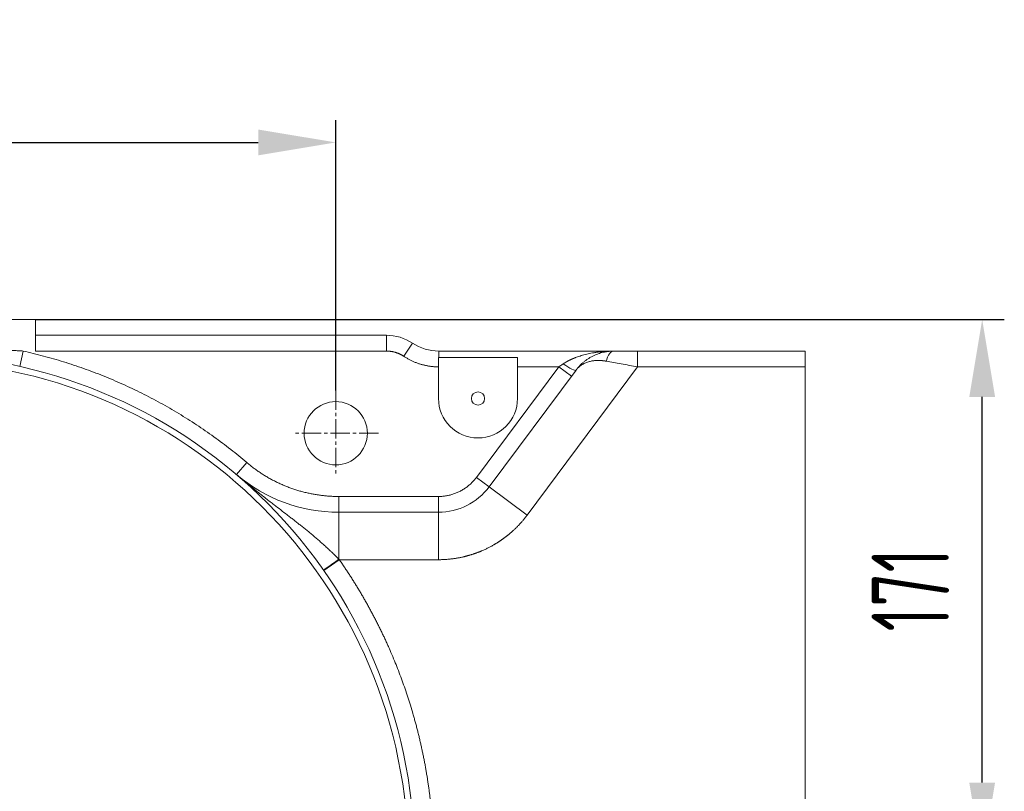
# Model space of a CAD drawing. Header units: millimetres. Extents: x -46 to 5160, y -5105 to -1541.
# Tile 42 of 104: x 3013 to 3324, y -4183 to -3939. Entities that reach past the tile are written whole.
import ezdxf

# ---------------------------------------------------------------- set-up
doc = ezdxf.new("R2010")
doc.units = ezdxf.units.MM
doc.header["$LTSCALE"] = 0.3175
doc.linetypes.add('CENTER2', pattern=[28.574999, 19.049999, -3.175, 3.175, -3.175])
for name, color, linetype, lineweight in [('1轮廓实线层', 7, 'Continuous', 18), ('3中心线层', 1, 'CENTER2', 13), ('7标注层', 4, 'Continuous', 13)]:
    doc.layers.add(name, color=color, linetype=linetype, lineweight=lineweight)
doc.styles.add('PC_TEXTSTYLE', font='ISOCP.SHX', dxfattribs={"width": 0.707, "bigfont": 'GBCBIG.SHX'})
doc.dimstyles.new('GB_LINEAR', dxfattribs={"dimtxt": 3.5, "dimasz": 3.5, "dimexe": 1, "dimexo": 0, "dimgap": 1.5, "dimtad": 1, "dimdsep": 46, "dimtxsty": 'PC_TEXTSTYLE', "dimcen": 0, "dimclrd": 256, "dimclrt": 3, "dimadec": 0, "dimazin": 2, "dimtp": 0.1, "dimtm": 0.1, "dimtfac": 0.71, "dimtdec": 3, "dimtmove": 0, "dimatfit": 3, "dimfxl": 1, "dimtfill": 1, "dimarcsym": 0})

# ---------------------------------------------------------------- blocks, each defined once
blk = doc.blocks.new('*D52')
at = {"layer": '7标注层', "color": 0, "lineweight": -2, "transparency": 16777216}
for p, q in [((2842.91, -4055.9), (2842.91, -3970.4)), ((3112.91, -4055.9), (3112.91, -3970.4))]:
    blk.add_line(p, q, dxfattribs=at)
at = {"layer": '7标注层', "lineweight": -2, "transparency": 16777216}
blk.add_line((2867.41, -3977.4), (3088.41, -3977.4), dxfattribs=at)
at = {"layer": '7标注层', "transparency": 16777216}
for points in [[(2867.41, -3973.32), (2867.41, -3981.48), (2842.91, -3977.4)], [(3088.41, -3981.48), (3088.41, -3973.32), (3112.91, -3977.4)]]:
    blk.add_solid(points, dxfattribs=at)
at = {"layer": 'Defpoints', "color": 0, "transparency": 16777216}
for p in [(3112.91, -3977.4), (2842.91, -4055.9), (3112.91, -4055.9)]:
    blk.add_point(p, dxfattribs=at)
at = {"layer": '7标注层', "color": 3, "transparency": 16777216, "insert": (2977.91, -3954.65), "char_height": 24.5, "attachment_point": 5, "style": 'PC_TEXTSTYLE', "bg_fill": 3, "box_fill_scale": 1.1, "bg_fill_color": 257, "bg_fill_transparency": 0}
blk.add_mtext('270', dxfattribs=at)
blk = doc.blocks.new('*D54')
at = {"layer": '7标注层', "color": 0, "lineweight": -2, "transparency": 16777216}
for p, q in [((3017.91, -4033.4), (3324.41, -4033.4)), ((3269.41, -4204.4), (3324.41, -4204.4))]:
    blk.add_line(p, q, dxfattribs=at)
at = {"layer": '7标注层', "lineweight": -2, "transparency": 16777216}
blk.add_line((3317.41, -4179.9), (3317.41, -4057.9), dxfattribs=at)
at = {"layer": '7标注层', "transparency": 16777216}
for points in [[(3321.49, -4057.9), (3313.33, -4057.9), (3317.41, -4033.4)], [(3313.33, -4179.9), (3321.49, -4179.9), (3317.41, -4204.4)]]:
    blk.add_solid(points, dxfattribs=at)
at = {"layer": 'Defpoints', "color": 0, "transparency": 16777216}
for p in [(3017.91, -4033.4), (3317.41, -4033.4), (3269.41, -4204.4)]:
    blk.add_point(p, dxfattribs=at)
at = {"layer": '7标注层', "color": 3, "transparency": 16777216, "insert": (3294.66, -4118.9), "char_height": 24.5, "attachment_point": 5, "rotation": 90, "style": 'PC_TEXTSTYLE', "bg_fill": 3, "box_fill_scale": 1.1, "bg_fill_color": 257, "bg_fill_transparency": 0}
blk.add_mtext('171', dxfattribs=at)

msp = doc.modelspace()

# ---------------------------------------------------------------- linework, layer by layer
at = {"layer": '1轮廓实线层'}
for p, q in [((2937.91065, -4033.40031), (3017.91065, -4033.40031)), ((3017.91065, -4033.40031), (3017.91065, -4043.40031)), ((3017.91065, -4038.40031), (3128.91065, -4038.40031)), ((3128.91065, -4038.40031), (3017.91065, -4038.40031)), ((3128.91065, -4038.40031), (3128.91065, -4043.40031)), ((3137.20222, -4040.90031), (3134.43836, -4045.06698)), ((3012.92732, -4048.2791), (3014.02159, -4043.40031)), ((3017.91065, -4043.40031), (3128.91065, -4043.40031)), ((3145.49378, -4043.40031), (3200.90426, -4043.40031)), ((3200.94016, -4043.40031), (3145.49378, -4043.40031)), ((3145.49378, -4045.40031), (3145.49378, -4043.40031)), ((3145.49378, -4045.40031), (3170.41065, -4045.40031)), ((3170.41065, -4045.40031), (3170.41065, -4048.40031)), ((3261.41065, -4043.40031), (3208.39114, -4043.40031)), ((3261.41065, -4043.40031), (3208.39114, -4043.40031)), ((3208.39114, -4043.40031), (3208.39114, -4048.40031)), ((3261.41065, -4043.40031), (3261.41065, -4048.40031)), ((3145.41065, -4048.40014), (3145.41065, -4058.40031)), ((3183.44984, -4048.40031), (3157.39956, -4083.36253)), ((3170.41065, -4048.40031), (3183.44984, -4048.40031)), ((3170.41065, -4058.40031), (3170.41065, -4048.40031)), ((3208.39114, -4048.40031), (3173.43721, -4095.31216)), ((3183.44984, -4048.40031), (3187.45925, -4051.38772)), ((3208.39114, -4048.40031), (3261.41065, -4048.40031)), ((3261.41065, -4360.40031), (3261.41065, -4048.40031)), ((3188.92068, -4049.42633), (3161.40897, -4086.34994)), ((3188.91192, -4049.43809), (3161.40897, -4086.34994)), ((3084.77935, -4078.68602), (3081.54091, -4082.49555)), ((3161.40897, -4086.34994), (3157.39956, -4083.36253)), ((3173.43721, -4095.31216), (3161.40897, -4086.34994)), ((3145.37132, -4089.40031), (3113.92536, -4089.40031)), ((3113.92536, -4094.40031), (3113.92536, -4089.40031)), ((3145.37132, -4089.40031), (3145.37132, -4094.40031)), ((3145.37132, -4094.40031), (3113.92536, -4094.40031)), ((3145.37132, -4094.40031), (3113.92536, -4094.40031)), ((3113.92536, -4094.40031), (3113.92536, -4109.28387)), ((3145.37132, -4094.40031), (3145.37132, -4109.40031)), ((3109.11896, -4112.83404), (3114.03927, -4109.40031)), ((3145.37132, -4109.40031), (3114.03927, -4109.40031))]:
    msp.add_line(p, q, dxfattribs=at)
for centre, radius in [((2977.91065, -4204.40031), 158), ((3157.91065, -4058.40031), 2.1), ((3112.91065, -4069.40031), 10)]:
    msp.add_circle(centre, radius, dxfattribs=at)
for centre, radius, start, end in [((3128.91065, -4053.40031), 15, 56.4426902, 90), ((3128.91065, -4053.40031), 15, 56.4426902, 90), ((3145.49378, -4028.40031), 15, 236.4426902, 270), ((3145.49378, -4028.40031), 15, 236.4426902, 270), ((2977.91065, -4204.40031), 160, 5.0545831, 354.9454169), ((3145.49378, -4028.40031), 17, 269.7198429, 270), ((3157.91065, -4058.40031), 12.5, 180, 0), ((3113.92536, -4044.40031), 50, 229.6324065, 270), ((3145.37132, -4074.40031), 20, 270, 323.3102772), ((3145.37132, -4074.40031), 20, 270, 323.3102772)]:
    msp.add_arc(centre, radius, start, end, dxfattribs=at)
for centre, major_axis, ratio, start_param, end_param in [((3200.94016, -4048.40031), (0, 5), 0.512905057, 0, 1.205759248), ((3184.9025, -4046.45068), (4.00941, -2.98741), 0.157408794, 4.829140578, 6.283185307), ((3113.92536, -4109.23729), (4.91619, 3.43963), 0.006360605, 3.141592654, 4.707938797)]:
    msp.add_ellipse(centre, major_axis=major_axis, ratio=ratio, start_param=start_param, end_param=end_param, dxfattribs=at)
for points, degree, knots in [([(3014.02159, -4043.40031), (3013.7753, -4043.38433), (3013.28197, -4043.35233), (3012.54076, -4043.30552), (3011.79726, -4043.25946), (3011.05142, -4043.21423), (3010.30323, -4043.16979), (3009.55268, -4043.12614), (3008.79974, -4043.08327), (3008.0444, -4043.04119), (3007.28663, -4042.9999), (3006.52644, -4042.95942), (3005.76379, -4042.91974), (3004.43428, -4042.85228), (3002.58393, -4042.76322), (3000.25879, -4042.66025), (2998.06974, -4042.57144), (2995.84811, -4042.48929), (2993.5848, -4042.41422), (2991.27145, -4042.34741), (2989.06822, -4042.29328), (2986.61622, -4042.24309), (2983.89498, -4042.20073), (2980.88406, -4042.17256), (2977.90709, -4042.1634), (2974.93036, -4042.17261), (2971.92026, -4042.20079), (2969.19712, -4042.2432), (2966.74263, -4042.29353), (2964.53864, -4042.34781), (2962.22851, -4042.41452), (2959.96726, -4042.48949), (2957.746, -4042.57166), (2955.55585, -4042.66054), (2953.23274, -4042.76344), (2951.51237, -4042.84625), (2950.43905, -4042.90038), (2950.05736, -4042.91987), (2949.67623, -4042.93958), (2949.29565, -4042.95949), (2948.91564, -4042.97961), (2948.53619, -4042.99994), (2948.15729, -4043.02047), (2947.77895, -4043.0412), (2947.40117, -4043.06213), (2947.02394, -4043.08326), (2946.64726, -4043.10459), (2946.27113, -4043.12611), (2945.89555, -4043.14784), (2945.52052, -4043.16977), (2945.14603, -4043.19189), (2944.77208, -4043.21422), (2944.39868, -4043.23674), (2944.02582, -4043.25948), (2943.65349, -4043.28241), (2943.28171, -4043.30556), (2942.91045, -4043.32891), (2942.53973, -4043.35248), (2942.16954, -4043.37624), (2941.92293, -4043.39229), (2941.79971, -4043.40031)], 3, [0, 0, 0, 0, 0.010244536, 0.020519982, 0.030826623, 0.041164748, 0.051534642, 0.06193659, 0.072370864, 0.082837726, 0.093337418, 0.103870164, 0.11443616, 0.125035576, 0.159125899, 0.191327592, 0.221640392, 0.250062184, 0.283604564, 0.315635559, 0.346122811, 0.375082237, 0.417432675, 0.459087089, 0.500062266, 0.540998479, 0.582643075, 0.625008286, 0.654041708, 0.684543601, 0.716517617, 0.749968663, 0.778453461, 0.808779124, 0.840950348, 0.874974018, 0.880269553, 0.885557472, 0.890837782, 0.896110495, 0.901375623, 0.906633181, 0.911883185, 0.917125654, 0.922360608, 0.927588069, 0.932808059, 0.938020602, 0.943225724, 0.948423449, 0.953613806, 0.95879682, 0.963972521, 0.969140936, 0.974302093, 0.979456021, 0.984602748, 0.989742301, 0.99487471, 1, 1, 1, 1]), ([(3145.41065, -4048.40014), (3145.41065, -4048.2649), (3145.41065, -4047.99628), (3145.41065, -4047.59878), (3145.41065, -4047.20664), (3145.41065, -4046.94882), (3145.41065, -4046.78884), (3145.41065, -4046.75687), (3145.41065, -4046.6932), (3145.41065, -4046.59818), (3145.41065, -4046.50462), (3145.41065, -4046.31941), (3145.41065, -4046.07756), (3145.41065, -4045.72991), (3145.41065, -4045.5083), (3145.41065, -4045.40011)], 3, [0, 0, 0, 0, 0.125, 0.25, 0.375, 0.5, 0.5, 0.53125, 0.53125, 0.5625, 0.625, 0.625, 0.75, 0.875, 1, 1, 1, 1]), ([(3184.9025, -4047.4255), (3184.91796, -4047.41515), (3184.94897, -4047.39439), (3184.99573, -4047.36341), (3185.04284, -4047.33243), (3185.09031, -4047.30148), (3185.13812, -4047.27056), (3185.18629, -4047.23966), (3185.23482, -4047.20878), (3185.28369, -4047.17794), (3185.33292, -4047.14712), (3185.3825, -4047.11633), (3185.43243, -4047.08557), (3185.48272, -4047.05485), (3185.53336, -4047.02416), (3185.58435, -4046.99351), (3185.6357, -4046.96289), (3185.6874, -4046.93231), (3185.73945, -4046.90178), (3185.79185, -4046.87128), (3185.84461, -4046.84083), (3185.89772, -4046.81042), (3185.95118, -4046.78005), (3186.00499, -4046.74973), (3186.05916, -4046.71946), (3186.11368, -4046.68924), (3186.16856, -4046.65907), (3186.22378, -4046.62896), (3186.27936, -4046.59889), (3186.33529, -4046.56888), (3186.39158, -4046.53893), (3186.44822, -4046.50903), (3186.50521, -4046.4792), (3186.56255, -4046.44942), (3186.62025, -4046.41971), (3186.67829, -4046.39006), (3186.7367, -4046.36048), (3186.79545, -4046.33096), (3186.85456, -4046.30151), (3186.91402, -4046.27212), (3186.97383, -4046.24281), (3187.034, -4046.21357), (3187.09452, -4046.18441), (3187.15539, -4046.15532), (3187.21661, -4046.1263), (3187.27819, -4046.09736), (3187.34012, -4046.0685), (3187.40241, -4046.03972), (3187.46504, -4046.01102), (3187.52803, -4045.98241), (3187.59137, -4045.95388), (3187.65507, -4045.92544), (3187.71911, -4045.89708), (3187.78351, -4045.86881), (3187.84827, -4045.84064), (3187.91337, -4045.81255), (3187.97883, -4045.78456), (3188.04464, -4045.75666), (3188.11081, -4045.72886), (3188.17733, -4045.70115), (3188.2442, -4045.67355), (3188.31142, -4045.64604), (3188.37899, -4045.61864), (3188.44692, -4045.59133), (3188.51521, -4045.56414), (3188.58384, -4045.53705), (3188.65283, -4045.51006), (3188.9348, -4045.40077), (3189.44556, -4045.21288), (3190.20257, -4044.9597), (3191.00575, -4044.71703), (3191.8551, -4044.48716), (3192.73901, -4044.27522), (3193.66738, -4044.0804), (3194.64994, -4043.90284), (3195.70837, -4043.743), (3196.47175, -4043.65099), (3196.91472, -4043.60492), (3197.01314, -4043.59494), (3197.11492, -4043.58489), (3197.22006, -4043.57481), (3197.32856, -4043.5647), (3197.44043, -4043.55461), (3197.55566, -4043.54456), (3197.67425, -4043.53457), (3197.7962, -4043.52468), (3197.92151, -4043.51491), (3198.05019, -4043.5053), (3198.18223, -4043.49589), (3198.31763, -4043.48669), (3198.45639, -4043.47776), (3198.59852, -4043.46911), (3198.744, -4043.4608), (3198.89285, -4043.45284), (3199.04506, -4043.44529), (3199.20064, -4043.43817), (3199.35957, -4043.43154), (3199.52187, -4043.42542), (3199.68753, -4043.41986), (3199.85655, -4043.4149), (3200.02893, -4043.41058), (3200.20467, -4043.40695), (3200.38378, -4043.40404), (3200.56625, -4043.40193), (3200.75208, -4043.40057), (3200.87709, -4043.4004), (3200.94016, -4043.40031)], 3, [0, 0, 0, 0, 0.003211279, 0.006439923, 0.009685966, 0.01294944, 0.016230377, 0.019528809, 0.022844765, 0.026178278, 0.029529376, 0.032898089, 0.036284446, 0.039688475, 0.043110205, 0.046549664, 0.050006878, 0.053481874, 0.056974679, 0.060485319, 0.064013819, 0.067560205, 0.071124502, 0.074706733, 0.078306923, 0.081925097, 0.085561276, 0.089215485, 0.092887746, 0.096578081, 0.100286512, 0.104013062, 0.107757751, 0.111520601, 0.115301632, 0.119100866, 0.122918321, 0.126754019, 0.130607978, 0.134480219, 0.13837076, 0.142279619, 0.146206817, 0.15015237, 0.154116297, 0.158098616, 0.162099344, 0.166118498, 0.170156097, 0.174212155, 0.178286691, 0.18237972, 0.186491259, 0.190621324, 0.19476993, 0.198937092, 0.203122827, 0.207327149, 0.211550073, 0.215791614, 0.220051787, 0.224330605, 0.228628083, 0.232944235, 0.237279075, 0.241632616, 0.246004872, 0.250395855, 0.295201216, 0.342589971, 0.392571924, 0.445155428, 0.500347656, 0.556008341, 0.616134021, 0.680728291, 0.749794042, 0.755575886, 0.761561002, 0.767749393, 0.774141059, 0.780736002, 0.787534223, 0.794535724, 0.801740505, 0.809148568, 0.816759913, 0.824574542, 0.832592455, 0.840813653, 0.849238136, 0.857865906, 0.866696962, 0.875731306, 0.884968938, 0.894409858, 0.904054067, 0.913901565, 0.923952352, 0.93420643, 0.944663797, 0.955324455, 0.966188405, 0.977255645, 0.988526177, 1, 1, 1, 1]), ([(3188.91192, -4049.43809), (3188.92476, -4049.42089), (3188.95027, -4049.38674), (3188.98854, -4049.33609), (3189.02644, -4049.28633), (3189.06398, -4049.23746), (3189.10116, -4049.18948), (3189.13796, -4049.14238), (3189.17437, -4049.09615), (3189.21039, -4049.05079), (3189.246, -4049.00629), (3189.28119, -4048.96264), (3189.31597, -4048.91985), (3189.35031, -4048.87789), (3189.38422, -4048.83678), (3189.41767, -4048.79649), (3189.45068, -4048.75704), (3189.48322, -4048.7184), (3189.51529, -4048.68058), (3189.54688, -4048.64357), (3189.57799, -4048.60736), (3189.6086, -4048.57195), (3189.63872, -4048.53734), (3189.66833, -4048.50351), (3189.69743, -4048.47047), (3189.72602, -4048.4382), (3189.75407, -4048.40671), (3189.7816, -4048.37598), (3189.80859, -4048.34602), (3189.83504, -4048.31682), (3189.86094, -4048.28836), (3189.88629, -4048.26066), (3189.91108, -4048.2337), (3189.93531, -4048.20749), (3189.95896, -4048.182), (3189.98205, -4048.15725), (3190.1045, -4048.02655), (3190.32485, -4047.79912), (3190.64533, -4047.48796), (3190.95682, -4047.20258), (3191.40367, -4046.81514), (3191.99454, -4046.34768), (3192.74071, -4045.82932), (3193.47508, -4045.38087), (3194.23731, -4044.97187), (3195.03334, -4044.60226), (3195.86907, -4044.27428), (3196.69757, -4044.00427), (3197.29029, -4043.84796), (3197.64073, -4043.76753), (3197.75264, -4043.74275), (3197.86449, -4043.71887), (3197.97626, -4043.6959), (3198.08794, -4043.67383), (3198.19954, -4043.65266), (3198.31104, -4043.63237), (3198.42244, -4043.61297), (3198.53373, -4043.59446), (3198.6449, -4043.57682), (3198.75594, -4043.56005), (3198.86685, -4043.54415), (3198.97761, -4043.52911), (3199.08824, -4043.51493), (3199.1987, -4043.5016), (3199.30901, -4043.48912), (3199.41915, -4043.47749), (3199.52912, -4043.46669), (3199.6389, -4043.45672), (3199.7485, -4043.44759), (3199.85791, -4043.43927), (3199.96711, -4043.43177), (3200.07611, -4043.42508), (3200.1849, -4043.4192), (3200.29348, -4043.41413), (3200.40182, -4043.40984), (3200.50994, -4043.40635), (3200.61782, -4043.40364), (3200.72547, -4043.40173), (3200.83285, -4043.40053), (3200.90443, -4043.40038), (3200.94016, -4043.40031)], 3, [0, 0, 0, 0, 0.004799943, 0.009530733, 0.014192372, 0.018784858, 0.023308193, 0.027762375, 0.032147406, 0.036463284, 0.040710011, 0.044887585, 0.048996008, 0.053035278, 0.057005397, 0.060906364, 0.064738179, 0.068500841, 0.072194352, 0.075818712, 0.079373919, 0.082859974, 0.086276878, 0.08962463, 0.09290323, 0.096112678, 0.099252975, 0.10232412, 0.105326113, 0.108258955, 0.111122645, 0.113917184, 0.116642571, 0.119298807, 0.121885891, 0.124403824, 0.126852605, 0.161855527, 0.195013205, 0.226325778, 0.255793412, 0.326312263, 0.392930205, 0.455652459, 0.514485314, 0.580878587, 0.64481448, 0.706308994, 0.765380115, 0.773369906, 0.781331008, 0.789263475, 0.797167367, 0.805042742, 0.812889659, 0.820708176, 0.828498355, 0.836260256, 0.843993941, 0.851699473, 0.859376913, 0.867026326, 0.874647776, 0.882241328, 0.889807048, 0.897345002, 0.904855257, 0.912337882, 0.919792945, 0.927220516, 0.934620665, 0.941993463, 0.949338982, 0.956657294, 0.963948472, 0.971212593, 0.978449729, 0.985659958, 0.992843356, 1, 1, 1, 1]), ([(3208.39114, -4043.40031), (3207.06009, -4043.40031), (3205.72948, -4043.40031), (3203.20288, -4043.40031), (3202.0074, -4043.40031), (3200.94016, -4043.40031)], 3, [0, 0, 0, 0, 0.5, 0.5, 1, 1, 1, 1]), ([(3183.44984, -4048.40031), (3183.46826, -4048.38795), (3183.50483, -4048.36341), (3183.55927, -4048.32686), (3183.61291, -4048.29084), (3183.66574, -4048.25537), (3183.71776, -4048.22043), (3183.76897, -4048.18603), (3183.81938, -4048.15218), (3183.86897, -4048.11887), (3183.91776, -4048.08611), (3183.96573, -4048.05388), (3184.0129, -4048.02221), (3184.05926, -4047.99108), (3184.10481, -4047.96049), (3184.14955, -4047.93046), (3184.19348, -4047.90097), (3184.2366, -4047.87203), (3184.27891, -4047.84363), (3184.32042, -4047.81578), (3184.36111, -4047.78848), (3184.401, -4047.76173), (3184.44008, -4047.73552), (3184.47835, -4047.70986), (3184.51581, -4047.68474), (3184.55246, -4047.66017), (3184.5883, -4047.63614), (3184.62334, -4047.61266), (3184.65756, -4047.58972), (3184.69098, -4047.56732), (3184.72358, -4047.54547), (3184.75538, -4047.52416), (3184.78637, -4047.50338), (3184.81655, -4047.48315), (3184.84592, -4047.46345), (3184.87448, -4047.4443), (3184.89325, -4047.4317), (3184.9025, -4047.4255)], 3, [0, 0, 0, 0, 0.037963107, 0.075373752, 0.112231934, 0.148537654, 0.184290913, 0.219491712, 0.254140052, 0.288235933, 0.321779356, 0.354770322, 0.387208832, 0.419094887, 0.450428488, 0.481209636, 0.511438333, 0.541114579, 0.570238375, 0.598809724, 0.626828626, 0.654295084, 0.681209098, 0.70757067, 0.733379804, 0.758636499, 0.783340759, 0.807492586, 0.831091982, 0.85413895, 0.876633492, 0.898575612, 0.919965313, 0.940802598, 0.961087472, 0.980819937, 1, 1, 1, 1]), ([(3198.54461, -4046.61539), (3198.5278, -4046.61236), (3198.49416, -4046.60629), (3198.44372, -4046.59741), (3198.39326, -4046.58868), (3198.34277, -4046.58011), (3198.29225, -4046.5717), (3198.24171, -4046.56346), (3198.19114, -4046.55539), (3198.14054, -4046.54748), (3198.08992, -4046.53973), (3198.03928, -4046.53216), (3197.98862, -4046.52475), (3197.93794, -4046.51751), (3197.88724, -4046.51043), (3197.83652, -4046.50353), (3197.78579, -4046.4968), (3197.73503, -4046.49024), (3197.68427, -4046.48385), (3197.63348, -4046.47763), (3197.58269, -4046.47159), (3197.53188, -4046.46572), (3197.48106, -4046.46003), (3197.43023, -4046.45451), (3197.37939, -4046.44917), (3197.32854, -4046.44401), (3197.27769, -4046.43902), (3197.22682, -4046.43422), (3197.17596, -4046.42959), (3197.12509, -4046.42514), (3197.07421, -4046.42087), (3197.02333, -4046.41679), (3196.97245, -4046.41289), (3196.92158, -4046.40917), (3196.8707, -4046.40563), (3196.81982, -4046.40228), (3196.76895, -4046.39912), (3196.71808, -4046.39614), (3196.66721, -4046.39335), (3196.61635, -4046.39075), (3196.5655, -4046.38833), (3196.51466, -4046.38611), (3196.46382, -4046.38408), (3196.413, -4046.38223), (3196.36218, -4046.38058), (3196.31138, -4046.37912), (3196.26059, -4046.37786), (3196.20982, -4046.37678), (3196.15906, -4046.37591), (3196.10832, -4046.37523), (3196.05759, -4046.37474), (3196.00689, -4046.37446), (3195.9562, -4046.37437), (3195.90554, -4046.37448), (3195.85489, -4046.37479), (3195.80427, -4046.3753), (3195.75367, -4046.37601), (3195.7031, -4046.37692), (3195.65256, -4046.37804), (3195.43348, -4046.38377), (3195.04548, -4046.40353), (3194.49599, -4046.45725), (3193.94727, -4046.53842), (3193.40165, -4046.64876), (3192.84823, -4046.79346), (3192.28401, -4046.97942), (3191.70853, -4047.21464), (3191.13405, -4047.50256), (3190.6883, -4047.77524), (3190.35646, -4048.00833), (3190.1276, -4048.18281), (3189.89496, -4048.37608), (3189.73186, -4048.52437), (3189.63425, -4048.61794), (3189.60132, -4048.64992), (3189.56695, -4048.68377), (3189.53119, -4048.7195), (3189.49407, -4048.75716), (3189.45565, -4048.79677), (3189.41597, -4048.83837), (3189.37507, -4048.882), (3189.333, -4048.92769), (3189.28983, -4048.97548), (3189.24559, -4049.02541), (3189.20036, -4049.07752), (3189.15418, -4049.13187), (3189.10712, -4049.18848), (3189.05923, -4049.24741), (3189.0106, -4049.30872), (3188.96123, -4049.3724), (3188.92851, -4049.41599), (3188.91192, -4049.43809)], 3, [0, 0, 0, 0, 0.003821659, 0.007650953, 0.011487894, 0.015332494, 0.019184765, 0.023044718, 0.026912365, 0.030787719, 0.034670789, 0.038561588, 0.042460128, 0.046366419, 0.050280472, 0.0542023, 0.058131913, 0.062069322, 0.066014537, 0.069967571, 0.073928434, 0.077897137, 0.08187369, 0.085858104, 0.08985039, 0.093850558, 0.097858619, 0.101874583, 0.105898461, 0.109930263, 0.113969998, 0.118017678, 0.122073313, 0.126136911, 0.130208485, 0.134288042, 0.138375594, 0.14247115, 0.14657472, 0.150686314, 0.154805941, 0.15893361, 0.163069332, 0.167213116, 0.171364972, 0.175524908, 0.179692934, 0.183869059, 0.188053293, 0.192245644, 0.196446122, 0.200654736, 0.204871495, 0.209096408, 0.213329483, 0.21757073, 0.221820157, 0.226077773, 0.230343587, 0.234617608, 0.281680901, 0.330293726, 0.380465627, 0.432205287, 0.485520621, 0.544350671, 0.607071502, 0.673689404, 0.744209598, 0.773674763, 0.804986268, 0.838144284, 0.873148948, 0.877973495, 0.883059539, 0.88840708, 0.894016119, 0.899886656, 0.906018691, 0.912412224, 0.919067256, 0.925983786, 0.933161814, 0.940601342, 0.948302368, 0.956264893, 0.964488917, 0.972974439, 0.981721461, 0.990729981, 1, 1, 1, 1]), ([(3198.54461, -4046.61539), (3199.95504, -4046.87107), (3201.53481, -4047.15744), (3204.87374, -4047.7627), (3206.63215, -4048.08145), (3208.39114, -4048.40031)], 3, [0, 0, 0, 0, 0.5, 0.5, 1, 1, 1, 1]), ([(3081.54091, -4082.49555), (3081.60556, -4082.55048), (3081.73366, -4082.6593), (3081.92416, -4082.82072), (3082.11113, -4082.97885), (3082.29458, -4083.13368), (3082.4745, -4083.28523), (3082.65088, -4083.43352), (3082.82372, -4083.57856), (3082.99301, -4083.72037), (3083.15875, -4083.85894), (3083.32092, -4083.99431), (3083.47954, -4084.12647), (3083.63457, -4084.25544), (3083.78603, -4084.38122), (3083.93389, -4084.50383), (3084.07816, -4084.62327), (3084.21882, -4084.73955), (3084.35587, -4084.85267), (3084.4893, -4084.96265), (3084.61909, -4085.0695), (3084.74525, -4085.1732), (3084.86775, -4085.27379), (3084.98661, -4085.37124), (3085.10179, -4085.46559), (3085.2133, -4085.55682), (3085.32113, -4085.64494), (3085.63069, -4085.89767), (3086.13567, -4086.30829), (3086.8306, -4086.86961), (3087.50225, -4087.40874), (3088.15037, -4087.92601), (3088.7747, -4088.42169), (3089.64759, -4089.1115), (3090.75951, -4089.98413), (3092.10188, -4091.02923), (3093.67316, -4092.24556), (3095.46164, -4093.62396), (3097.18109, -4094.94899), (3098.54892, -4096.00822), (3099.59053, -4096.81884), (3100.61063, -4097.61791), (3101.63881, -4098.4299), (3102.6755, -4099.25711), (3103.72126, -4100.10187), (3104.74613, -4100.94127), (3105.77821, -4101.79971), (3106.81728, -4102.67952), (3107.86314, -4103.58287), (3108.88663, -4104.48585), (3109.6001, -4105.12971), (3110.01277, -4105.50723), (3110.13323, -4105.61776), (3110.25339, -4105.72834), (3110.37325, -4105.83898), (3110.4928, -4105.94966), (3110.61204, -4106.06039), (3110.73098, -4106.17116), (3110.8496, -4106.28198), (3110.96791, -4106.39285), (3111.0859, -4106.50375), (3111.20358, -4106.6147), (3111.32093, -4106.72568), (3111.43796, -4106.8367), (3111.55466, -4106.94775), (3111.67104, -4107.05884), (3111.78708, -4107.16995), (3111.90279, -4107.2811), (3112.01817, -4107.39227), (3112.1332, -4107.50346), (3112.2479, -4107.61467), (3112.36225, -4107.72591), (3112.47625, -4107.83716), (3112.5899, -4107.94842), (3112.7032, -4108.0597), (3112.81614, -4108.17099), (3112.92873, -4108.28228), (3113.04095, -4108.39358), (3113.15281, -4108.50488), (3113.2643, -4108.61617), (3113.37542, -4108.72747), (3113.48616, -4108.83875), (3113.59652, -4108.95003), (3113.70651, -4109.06129), (3113.81612, -4109.17253), (3113.88897, -4109.24678), (3113.92536, -4109.28387)], 3, [0, 0, 0, 0, 0.006297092, 0.012474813, 0.018533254, 0.024472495, 0.030292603, 0.035993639, 0.041575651, 0.04703868, 0.052382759, 0.057607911, 0.062714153, 0.067701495, 0.072569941, 0.077319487, 0.081950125, 0.086461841, 0.090854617, 0.09512843, 0.099283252, 0.103319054, 0.107235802, 0.111033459, 0.114711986, 0.118271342, 0.121711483, 0.125032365, 0.147886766, 0.169933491, 0.191173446, 0.211606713, 0.231232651, 0.250049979, 0.293704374, 0.335373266, 0.375053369, 0.43926709, 0.500068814, 0.532341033, 0.563899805, 0.594741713, 0.624861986, 0.656996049, 0.688496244, 0.719357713, 0.74957459, 0.781758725, 0.813364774, 0.844387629, 0.874821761, 0.878509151, 0.882190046, 0.885864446, 0.889532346, 0.893193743, 0.896848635, 0.90049702, 0.904138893, 0.907774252, 0.911403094, 0.915025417, 0.918641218, 0.922250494, 0.925853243, 0.929449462, 0.933039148, 0.9366223, 0.940198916, 0.943768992, 0.947332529, 0.950889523, 0.954439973, 0.957983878, 0.961521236, 0.965052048, 0.968576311, 0.972094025, 0.975605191, 0.979109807, 0.982607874, 0.986099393, 0.989584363, 0.993062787, 0.996534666, 1, 1, 1, 1]), ([(3173.43721, -4095.31216), (3171.02799, -4098.54559), (3167.94621, -4101.14679), (3166.37361, -4102.47415), (3164.6554, -4103.6086), (3162.926, -4104.75043), (3159.22091, -4106.61033), (3157.27106, -4107.31529), (3155.33576, -4108.01499), (3153.33078, -4108.48325), (3149.40414, -4109.40031), (3145.37132, -4109.40031)], 2, [0, 0, 0, 0.25, 0.25, 0.375, 0.375, 0.5, 0.625, 0.625, 0.75, 0.75, 1, 1, 1]), ([(3114.03927, -4109.40031), (3120.21309, -4118.24698), (3125.19022, -4127.81879), (3130.20975, -4137.47214), (3137.64308, -4157.92508), (3139.99315, -4168.54974), (3142.32303, -4179.08309), (3143.26997, -4189.82993)], 2, [0, 0, 0, 0.25, 0.25, 0.5, 0.75, 0.75, 1, 1, 1])]:
    msp.add_open_spline(points, degree=degree, knots=knots, dxfattribs=at)
for points, weights in [([(3084.77935, -4078.68602), (3064.30093, -4061.27749), (3040.24793, -4049.28266), (3014.02159, -4043.40031)], [1, 0.98058114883, 0.98058114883, 1]), ([(3128.91065, -4043.40031), (3130.89137, -4043.40031), (3132.78776, -4043.97209), (3134.43836, -4045.06698)], [1, 0.971618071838, 0.971618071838, 1]), ([(3134.43836, -4045.06698), (3137.71545, -4047.24075), (3141.47818, -4048.38379), (3145.41065, -4048.40014)], [1, 0.972016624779, 0.972016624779, 1]), ([(3113.92536, -4089.40031), (3103.13252, -4089.40031), (3093.00247, -4085.67643), (3084.77935, -4078.68602)], [1, 0.959060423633, 0.959060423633, 1]), ([(3157.39956, -4083.36253), (3154.51475, -4087.23425), (3150.1996, -4089.40031), (3145.37132, -4089.40031)], [1, 0.929148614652, 0.929148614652, 1])]:
    msp.add_rational_spline(points, weights, degree=3, dxfattribs=at)
for points in [[(3113.92536, -4109.28387), (3113.96333, -4109.32268), (3114.0013, -4109.3615), (3114.03927, -4109.40031)], [(3109.11896, -4112.83405), (3109.09145, -4112.79463), (3109.06391, -4112.7552), (3109.03633, -4112.71576)]]:
    msp.add_open_spline(points, degree=3, dxfattribs=at)
at = {"layer": '3中心线层'}
for p, q in [((3112.91065, -4055.90031), (3112.91065, -4082.90031)), ((3126.41065, -4069.40031), (3099.41065, -4069.40031))]:
    msp.add_line(p, q, dxfattribs=at)

# ---------------------------------------------------------------- next in the draw order: dimensions: what is measured, and where the dimension line sits
at = {"layer": '7标注层'}
dim = msp.add_linear_dim(base=(3112.91065, -3977.40031), p1=(2842.91065, -4055.90031), p2=(3112.91065, -4055.90031), dimstyle='GB_LINEAR', override={"dimscale": 7, "dimgap": 1.5, "dimtad": 1, "dimjust": 0, "dimdec": 2, "dimlfac": 1, "dimse1": 0, "dimse2": 0, "dimsd1": 0, "dimsd2": 0, "dimclrd": 256, "dimclre": 0, "dimtofl": 1}, dxfattribs=at)
dim.commit()
dim.dimension.update_dxf_attribs({"geometry": '*D52', "text_midpoint": (2977.91065, -3954.65031)})

# ---------------------------------------------------------------- next in the draw order: dimensions: what is measured, and where the dimension line sits
dim = msp.add_linear_dim(base=(3317.41065, -4033.40031), p1=(3269.41065, -4204.40031), p2=(3017.91065, -4033.40031), angle=90, dimstyle='GB_LINEAR', override={"dimscale": 7, "dimgap": 1.5, "dimtad": 1, "dimjust": 0, "dimdec": 2, "dimlfac": 1, "dimse1": 0, "dimse2": 0, "dimsd1": 0, "dimsd2": 0, "dimclrd": 256, "dimclre": 0, "dimtofl": 1}, dxfattribs=at)
dim.commit()
dim.dimension.update_dxf_attribs({"geometry": '*D54', "text_midpoint": (3294.66065, -4118.90031)})

doc.saveas('drawing.dxf')
